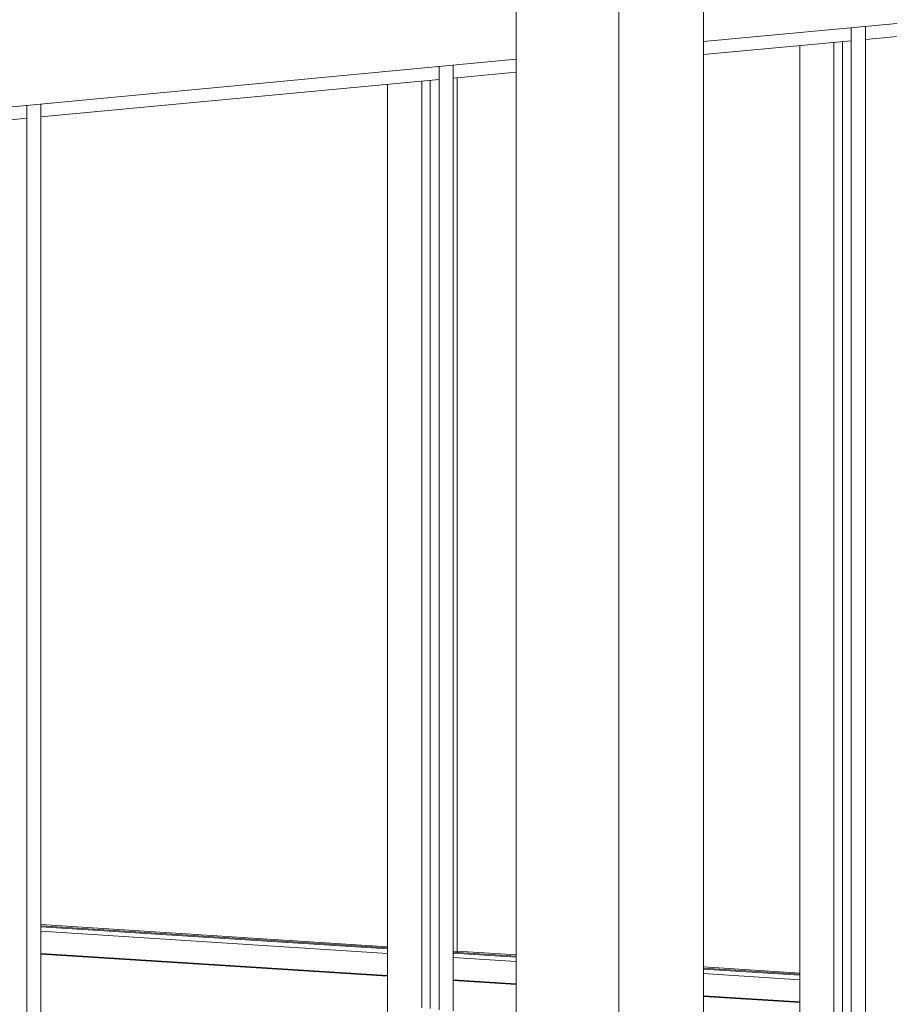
# Model space of a CAD drawing. Header units: millimetres. Extents: x -784 to 360321, y -10607 to 16514.
# Tile 57 of 95: x 270511 to 272470, y -824 to 1393. Entities that reach past the tile are written whole.
import ezdxf

# ---------------------------------------------------------------- set-up
doc = ezdxf.new("R2010")
doc.units = ezdxf.units.MM
for name, color, linetype, lineweight in [('A-AREA', 7, 'Continuous', 5), ('A-GLAZ-CURT', 7, 'Continuous', 5), ('A-GLAZ-CWMG', 7, 'Continuous', 5), ('S-COLS-SYMB', 7, 'Continuous', 18)]:
    doc.layers.add(name, color=color, linetype=linetype, lineweight=lineweight)
doc.layers.add('A-FLOR', color=7, linetype='Continuous', lineweight=18, true_color=0x7f7f7f)
doc.layers.add('A-WALL', color=7, linetype='Continuous', lineweight=18, true_color=0x7f7f7f)

# ---------------------------------------------------------------- blocks, each defined once
blk = doc.blocks.new('Panel systemowy - Przeszklony-V230-_3D_ Kopia 1')
at = {"layer": 'A-GLAZ-CURT', "color": 250, "true_color": 0x404040}
for p, q in [((44565.5, 1254.4), (44565.5, -832.4)), ((44565.5, -881.8), (44565.5, -1097)), ((44565.5, -1144.5), (44565.5, -1159.1)), ((44565.5, -1225.7), (44565.5, -1443.5)), ((44565.5, -1490.9), (44565.5, -1510.5)), ((44565.5, -1558.7), (44565.5, -1630.7)), ((44565.5, -1630.7), (44545, -1632.7)), ((44565.5, -1630.7), (44584.8, -1632)), ((44244.4, -1660.9), (44171.6, -1667.8)), ((44352.5, -1650.8), (44279.6, -1657.6)), ((44444.5, -1642.1), (44388.7, -1647.4)), ((44028.3, -1681.3), (43955.4, -1688.1)), ((44098.5, -1674.7), (44063.5, -1678)), ((43812.2, -1701.6), (43739.3, -1708.4)), ((43920.2, -1691.4), (43847.4, -1698.3))]:
    blk.add_line(p, q, dxfattribs=at)
at = {"layer": 'A-GLAZ-CURT'}
for p, q in [((44584.8, -833.7), (44584.8, 1256.2)), ((44584.8, -1097), (44584.8, -883)), ((44584.8, -1159.1), (44584.8, -1144.4)), ((44584.8, -1443.5), (44584.8, -1227)), ((44584.8, -1510.5), (44584.8, -1490.9)), ((44584.8, -1632), (44584.8, -1558.7)), ((44548.8, -1635.4), (44584.8, -1632)), ((44279.6, -1660.7), (44352.5, -1653.8)), ((44388.7, -1650.4), (44448.3, -1644.8)), ((43955.4, -1691.2), (44028.3, -1684.3)), ((44063.5, -1681), (44098.5, -1677.7)), ((44171.6, -1670.8), (44244.4, -1664)), ((43739.3, -1711.5), (43812.2, -1704.6)), ((43847.4, -1701.3), (43920.2, -1694.5))]:
    blk.add_line(p, q, dxfattribs=at)
blk = doc.blocks.new('Panel systemowy - Przeszklony-V231-_3D_ Kopia 1')
at = {"layer": 'A-GLAZ-CURT', "color": 250, "true_color": 0x404040}
for p, q in [((45494.3, 1341.8), (45494.3, -1035.7)), ((45232.9, -1568), (45200.7, -1571)), ((45325.6, -1559.2), (45312.4, -1560.5)), ((44736.2, -1614.7), (44642.3, -1623.5)), ((44778.4, -1610.7), (44771.4, -1611.4))]:
    blk.add_line(p, q, dxfattribs=at)
at = {"layer": 'A-GLAZ-CURT'}
for p, q in [((45513.6, -1049.6), (45513.6, 1343.6)), ((45200.7, -1574), (45232.9, -1571)), ((45312.4, -1563.5), (45358, -1559.2)), ((44642.3, -1626.6), (44736.2, -1617.7)), ((44771.4, -1614.4), (44778.4, -1613.8))]:
    blk.add_line(p, q, dxfattribs=at)
blk = doc.blocks.new('Prostokątny szpros - 50 x 150mm-V238-_3D_ Kopia 1')
at = {"layer": 'A-GLAZ-CWMG'}
for p, q in [((43675.7, 1200), (43675.7, -1013.4)), ((43707.5, -1029.9), (43707.5, 1203)), ((43704.1, -1767.8), (43694.9, -1768.6))]:
    blk.add_line(p, q, dxfattribs=at)
at = {"layer": 'A-GLAZ-CWMG', "color": 250, "true_color": 0x404040}
for p, q in [((43560, 1159.8), (43560, -1097.1)), ((43560, -1145.3), (43560, -1443.6)), ((43560, -1491.7), (43560, -1713.2))]:
    blk.add_line(p, q, dxfattribs=at)
blk = doc.blocks.new('Prostokątny szpros - 50 x 150mm-V241-_3D_ Kopia 1')
at = {"layer": 'A-GLAZ-CWMG'}
for p, q in [((44604.5, 1287.3), (44604.5, -837)), ((44636.3, -839.3), (44636.3, 1290.3)), ((44604.5, -884.3), (44604.5, -1097)), ((44636.3, -1097), (44636.3, -886.3)), ((44604.5, -1144.4), (44604.5, -1159.1)), ((44604.5, -1228.2), (44604.5, -1443.5)), ((44604.5, -1490.9), (44604.5, -1510.5)), ((44604.5, -1558.7), (44604.5, -1675.5))]:
    blk.add_line(p, q, dxfattribs=at)
at = {"layer": 'A-GLAZ-CWMG', "color": 250, "true_color": 0x404040}
for p, q in [((44488.7, 1247.2), (44488.7, -1097)), ((44488.7, -1144.5), (44488.7, -1157.9)), ((44488.7, -1207.3), (44488.7, -1443.5)), ((44488.7, -1491), (44488.7, -1592.2))]:
    blk.add_line(p, q, dxfattribs=at)
blk = doc.blocks.new('Prostokątny szpros - 50 x 150mm-1766947-_3D_ Kopia 1')
at = {"layer": 'A-GLAZ-CWMG'}
for p, q in [((35864, 465.3), (35864, 436)), ((34967, 351.6), (35864, 436)), ((34967, 351.6), (34967, 380.9))]:
    blk.add_line(p, q, dxfattribs=at)
blk = doc.blocks.new('Panel systemowy - Przeszklony-V255-_3D_ Kopia 1')
at = {"layer": 'A-GLAZ-CURT', "color": 8, "true_color": 0x6f6f6f}
blk.add_line((44488.7, -697.4), (43707.5, -647.5), dxfattribs=at)
at = {"layer": 'A-GLAZ-CURT', "color": 250, "true_color": 0x404040}
blk.add_line((43707.5, -650.1), (44488.7, -699.9), dxfattribs=at)
blk = doc.blocks.new('Prostokątny szpros - 50 x 150mm-V256-_3D_ Kopia 1')
at = {"layer": 'A-GLAZ-CWMG', "color": 8, "true_color": 0x6f6f6f}
blk.add_line((44645.3, 1261.9), (44645.3, -709.9), dxfattribs=at)
blk = doc.blocks.new('Prostokątny szpros - 50 x 150mm-V259-_3D_ Kopia 1')
at = {"layer": 'A-GLAZ-CWMG', "color": 250, "true_color": 0x404040}
for p, q in [((43516.1, -647.8), (43560, -643.7)), ((43516.1, -697.7), (43516.1, -647.8)), ((43516.1, -647.8), (43560, -650.6)), ((43707.5, -660), (44488.7, -709.9)), ((43516.1, -697.7), (43560, -700.5)), ((43707.5, -709.9), (44488.7, -759.7))]:
    blk.add_line(p, q, dxfattribs=at)
at = {"layer": 'A-GLAZ-CWMG', "color": 8, "true_color": 0x6f6f6f}
blk.add_line((43707.5, -645), (44488.7, -694.8), dxfattribs=at)
blk = doc.blocks.new('Prostokątny szpros - 50 x 150mm-V298-_3D_ Kopia 1')
at = {"layer": 'A-GLAZ-CWMG'}
for p, q in [((45533.3, 1374.7), (45533.3, 1345.4)), ((45200.7, 1314.1), (45533.3, 1345.4)), ((44636.3, 1261.1), (44636.3, 1290.3)), ((44636.3, 1261.1), (44778.4, 1274.4))]:
    blk.add_line(p, q, dxfattribs=at)
blk = doc.blocks.new('Prostokątny szpros - 50 x 150mm-V299-_3D_ Kopia 1')
at = {"layer": 'A-GLAZ-CWMG'}
for p, q in [((45565.1, -1086.7), (45565.1, 1377.7)), ((45533.3, 1374.7), (45533.3, -1062.7)), ((45533.3, -1145.6), (45533.3, -1159.1)), ((45533.3, -1206.5), (45533.3, -1444.3)), ((45565.1, -1444.2), (45565.1, -1206.5)), ((45533.3, -1491.7), (45533.3, -1510.5)), ((45565.1, -1510.5), (45565.1, -1491.7)), ((45533.3, -1557.9), (45533.3, -1595.7)), ((45565.1, -1592.7), (45565.1, -1557.9)), ((45565.1, -1592.7), (45533.3, -1595.7))]:
    blk.add_line(p, q, dxfattribs=at)
at = {"layer": 'A-GLAZ-CWMG', "color": 250, "true_color": 0x404040}
blk.add_line((45417.5, 1334.5), (45417.5, -980.5), dxfattribs=at)
blk = doc.blocks.new('Panel systemowy - Przeszklony-V339-_3D_ Kopia 1')
at = {"layer": 'A-GLAZ-CURT', "color": 8, "true_color": 0x6f6f6f}
for p, q in [((44778.4, -715.9), (44636.3, -706.8)), ((45417.5, -756.6), (45200.7, -742.8))]:
    blk.add_line(p, q, dxfattribs=at)
at = {"layer": 'A-GLAZ-CURT', "color": 250, "true_color": 0x404040}
for p, q in [((44636.3, -709.3), (44778.4, -718.4)), ((45200.7, -745.3), (45417.5, -759.1))]:
    blk.add_line(p, q, dxfattribs=at)
blk = doc.blocks.new('Prostokątny szpros - 50 x 150mm-1765349-_3D_ Kopia 1')
at = {"layer": 'A-GLAZ-CWMG', "color": 8, "true_color": 0x6f6f6f}
for p, q in [((44636.3, -705.7), (44645.3, -704.8)), ((44645.3, -704.8), (44778.4, -713.3)), ((45200.7, -740.2), (45417.5, -754.1))]:
    blk.add_line(p, q, dxfattribs=at)
at = {"layer": 'A-GLAZ-CWMG', "color": 250, "true_color": 0x404040}
for p, q in [((44636.3, -719.3), (44778.4, -728.4)), ((44636.3, -769.1), (44778.4, -778.2)), ((45200.7, -755.3), (45417.5, -769.1)), ((45200.7, -805.1), (45417.5, -819))]:
    blk.add_line(p, q, dxfattribs=at)

msp = doc.modelspace()

# ---------------------------------------------------------------- linework, layer by layer
at = {"layer": 'A-AREA', "color": 250, "true_color": 0x404040}
for p, q in [((270558.8, -711.6), (271340.1, -761.4)), ((271487.6, -770.8), (271629.7, -779.9)), ((272052, -806.8), (272268.8, -820.7))]:
    msp.add_line(p, q, dxfattribs=at)
at = {"layer": 'A-FLOR', "color": 250, "lineweight": 5, "true_color": 0x404040}
for p, q in [((271340.1, -761.4), (270558.8, -711.6)), ((271629.7, -779.9), (271487.6, -770.8)), ((272268.8, -820.7), (272052, -806.8))]:
    msp.add_line(p, q, dxfattribs=at)
at = {"layer": 'A-WALL', "color": 7, "lineweight": 5}
for p, q in [((272052, 1343.4), (277203.5, 1827.9)), ((267525.6, 917.7), (271629.7, 1303.7))]:
    msp.add_line(p, q, dxfattribs=at)
at = {"layer": 'A-WALL', "color": 250, "lineweight": 5, "true_color": 0x404040}
for p, q in [((271340.1, -760.4), (270558.8, -710.6)), ((271629.7, -778.9), (271487.6, -769.8)), ((272268.8, -819.7), (272052, -805.8))]:
    msp.add_line(p, q, dxfattribs=at)
at = {"layer": 'S-COLS-SYMB', "lineweight": 9}
for p, q in [((272052, 1911.4), (272052, -1986.6)), ((271861.3, -1967.3), (271861.3, 1893.4)), ((271629.7, 1871.7), (271629.7, -1800.6))]:
    msp.add_line(p, q, dxfattribs=at)

# ---------------------------------------------------------------- block references
at = {"layer": 'A-GLAZ-CURT', "color": 250, "true_color": 0x404040}
for name in ['Panel systemowy - Przeszklony-V231-_3D_ Kopia 1', 'Panel systemowy - Przeszklony-V230-_3D_ Kopia 1', 'Panel systemowy - Przeszklony-V255-_3D_ Kopia 1', 'Panel systemowy - Przeszklony-V339-_3D_ Kopia 1']:
    msp.add_blockref(name, (226851.3, 0), dxfattribs=at)
at = {"layer": 'A-GLAZ-CWMG'}
for name, p in [('Prostokątny szpros - 50 x 150mm-1766947-_3D_ Kopia 1', (237449.5, 996.8)), ('Prostokątny szpros - 50 x 150mm-V298-_3D_ Kopia 1', (226851.3, 0)), ('Prostokątny szpros - 50 x 150mm-1766947-_3D_ Kopia 1', (235591.9, 822.1)), ('Prostokątny szpros - 50 x 150mm-1766947-_3D_ Kopia 1', (234663.1, 734.7))]:
    msp.add_blockref(name, p, dxfattribs=at)
at = {"layer": 'A-GLAZ-CWMG', "color": 250, "true_color": 0x404040}
for name in ['Prostokątny szpros - 50 x 150mm-V299-_3D_ Kopia 1', 'Prostokątny szpros - 50 x 150mm-V241-_3D_ Kopia 1', 'Prostokątny szpros - 50 x 150mm-V238-_3D_ Kopia 1', 'Prostokątny szpros - 50 x 150mm-V259-_3D_ Kopia 1', 'Prostokątny szpros - 50 x 150mm-1765349-_3D_ Kopia 1']:
    msp.add_blockref(name, (226851.3, 0), dxfattribs=at)
at = {"layer": 'A-GLAZ-CWMG', "color": 8, "true_color": 0x6f6f6f}
msp.add_blockref('Prostokątny szpros - 50 x 150mm-V256-_3D_ Kopia 1', (226851.3, 0), dxfattribs=at)

doc.saveas('drawing.dxf')
